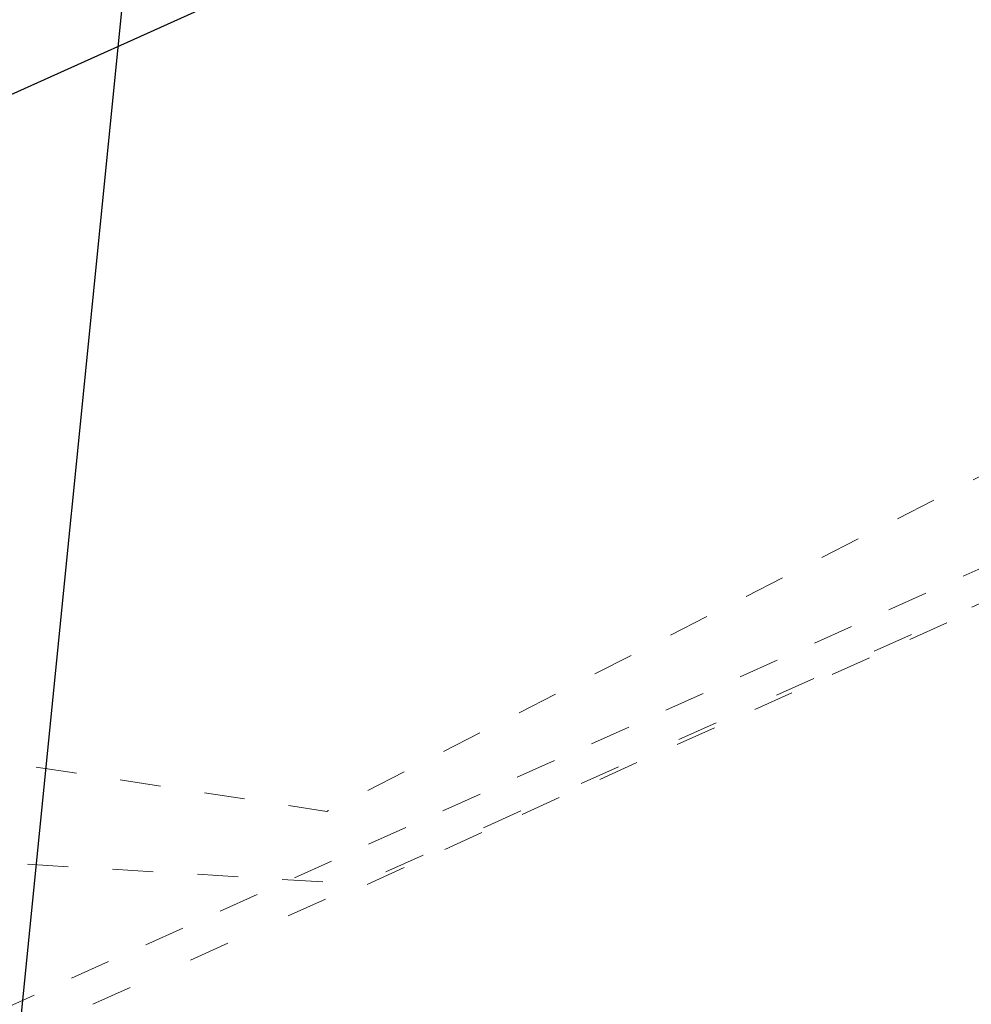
# Model space of a CAD drawing. Extents: x 1620708 to 2082925, y 607056 to 634194.
# Tile 118 of 256: x 1620924.73 to 1620927.06, y 607372.63 to 607375.05. Entities that reach past the tile are written whole.
import ezdxf

# ---------------------------------------------------------------- set-up
doc = ezdxf.new("R2010")
doc.units = 0
doc.header["$MEASUREMENT"] = 0
for name, pattern in [('bexisting', [0.125, 0.0625, -0.0625]), ('DGN Style 1', [0.16325, 0.000271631, -0.162979]), ('DGN Style 5', [0.190142, 0.081489, -0.108652])]:
    doc.linetypes.add(name, pattern=pattern)
for name, color, linetype, lineweight in [('BR_P_Rail_Object', 230, 'Continuous', 30), ('BR_P_Sub_Object', 1, 'Continuous', 30), ('BR_X_Sub_Object', 6, 'bexisting', 13), ('PV_X_Walk', 120, 'DGN Style 5', 0), ('RD_X_Wall', 120, 'DGN Style 1', 0)]:
    doc.layers.add(name, color=color, linetype=linetype, lineweight=lineweight)

msp = doc.modelspace()

# ---------------------------------------------------------------- linework, layer by layer
at = {"layer": 'BR_P_Rail_Object'}
msp.add_line((1620918.5418, 607310.8802), (1620925.171, 607376.992), dxfattribs=at)
at = {"layer": 'BR_P_Sub_Object'}
msp.add_line((1620993.5451, 607405.9071), (1620902.6337, 607364.9087), dxfattribs=at)
at = {"layer": 'BR_X_Sub_Object'}
msp.add_line((1620914.0975, 607367.8434), (1620990.5563, 607402.3241), dxfattribs=at)
at = {"layer": 'PV_X_Walk', "flags": 128}
msp.add_lwpolyline([(1620925.211, 607469.859), (1620933.282, 607469.006), (1620930.246, 607436.406), (1620929.113, 607428.331), (1620928.577, 607421.317), (1620927.492, 607406.415), (1620926.795, 607399.407), (1620923.654, 607373.383), (1620925.481, 607373.104), (1620929.931, 607375.386)], dxfattribs=at)
msp.add_lwpolyline([(1620923.497, 607373.048), (1620925.58, 607372.925), (1620930.057, 607374.946), (1620930.041, 607374.452), (1620930.649, 607374.729), (1620927.975, 607349.421), (1620924.809, 607317.904), (1620924.263, 607317.601), (1620924.22, 607317.173), (1620918.98, 607314.769), (1620918.848, 607313.56), (1620917.511, 607313.687), (1620920.361, 607340.682)], close=True, dxfattribs=at)
at = {"layer": 'RD_X_Wall', "flags": 128}
msp.add_lwpolyline([(1620923.2294, 607371.8728), (1620976.3485, 607395.8766), (1620981.9973, 607398.3655), (1620982.0804, 607398.454), (1620984.1119, 607399.4013), (1620984.3915, 607399.4299), (1620986.2839, 607400.3249), (1620986.4016, 607400.3972), (1620988.3042, 607401.2154), (1620988.8891, 607400.0071), (1620987.0831, 607399.1562), (1620986.8792, 607399.0886), (1620985.0034, 607398.0977), (1620984.7931, 607398.0532), (1620982.6073, 607397.1741), (1620982.3717, 607397.1925), (1620976.3836, 607394.2879), (1620923.1231, 607370.375)], dxfattribs=at)

doc.saveas('drawing.dxf')
